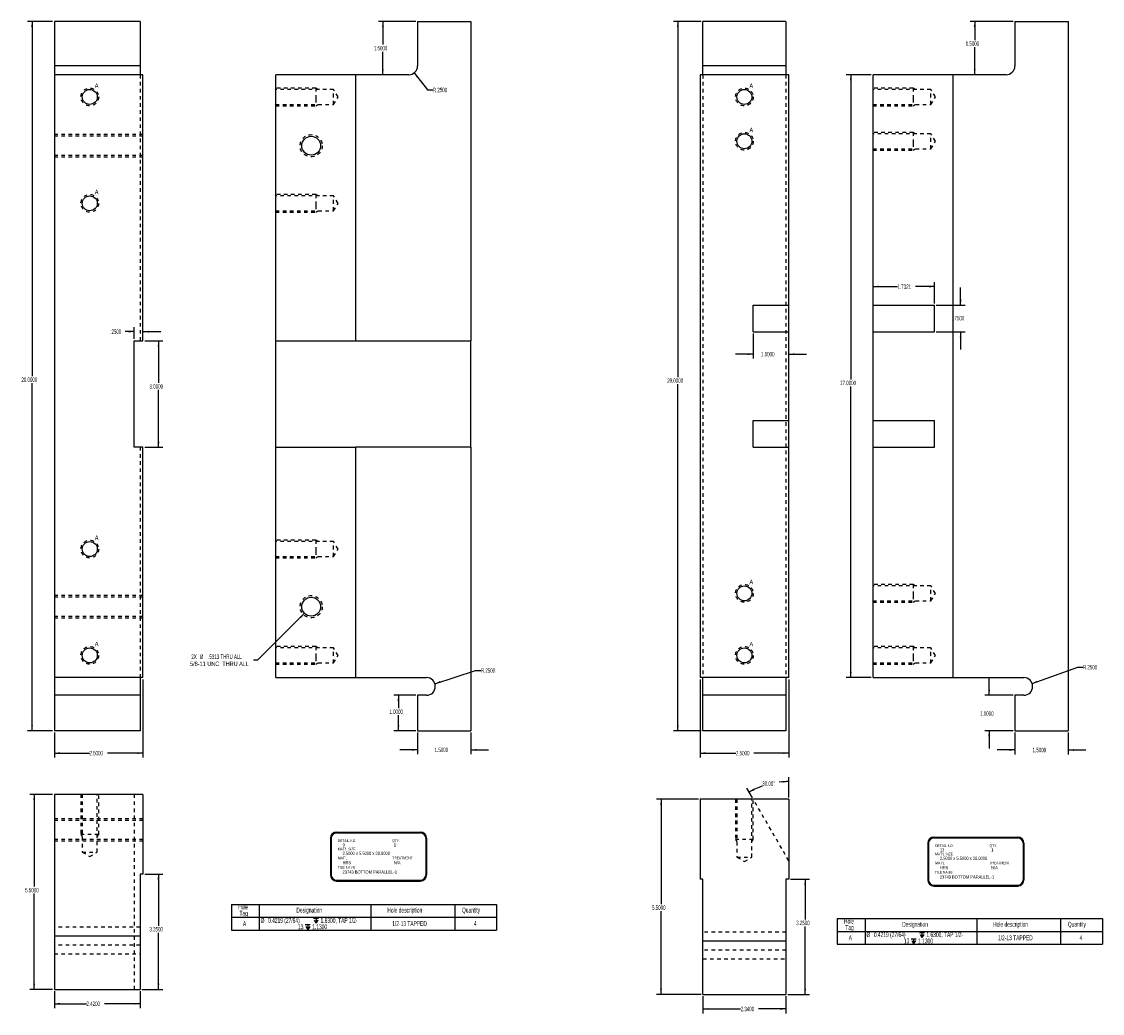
# Model space of a CAD drawing. Header units: inches. Extents: x 1802 to 2468, y -208 to -72.
# Tile 177 of 256: x 1975 to 2006, y -162 to -134. Entities that reach past the tile are written whole.
import ezdxf

# ---------------------------------------------------------------- set-up
doc = ezdxf.new("R2010")
doc.units = ezdxf.units.IN
doc.header["$LTSCALE"] = 0.5
doc.header["$MEASUREMENT"] = 0
doc.linetypes.add('HIDDEN', pattern=[0.225, 0.15, -0.075])
for name, color, linetype in [('SID-M-D', 42, 'Continuous'), ('SID-M-H', 4, 'HIDDEN'), ('SID-M-M', 233, 'Continuous'), ('SID-M-S', 105, 'Continuous')]:
    doc.layers.add(name, color=color, linetype=linetype)
doc.styles.add('SLDTEXTSTYLE0', font='TXT', dxfattribs={"width": 0.595745})
doc.styles.add('SLDTEXTSTYLE1', font='TXT', dxfattribs={"width": 0.744681})

# ---------------------------------------------------------------- blocks, each defined once
blk = doc.blocks.new('SW_SYMBOL_HOLE_DEPTH')
at = {"layer": 'SID-M-D', "color": 0}
for p, q in [((0, 34.4), (31.5, 34.4)), ((3.9, 21.9), (15.7, 3)), ((15.7, 34.4), (15.7, 3)), ((27.6, 21.9), (15.7, 3))]:
    blk.add_line(p, q, dxfattribs=at)

msp = doc.modelspace()

# ---------------------------------------------------------------- linework, layer by layer
at = {"layer": 'SID-M-D'}
for p, q in [((1976.30707, -134.22955), (1975.60215, -134.22955)), ((1975.72715, -134.22955), (1975.72715, -144.22814)), ((1986.55147, -134.22955), (1985.49716, -134.22955)), ((1985.62216, -134.22955), (1985.62216, -134.87923)), ((1994.60135, -134.22955), (1993.81643, -134.22955)), ((1993.94143, -134.22955), (1993.94143, -144.25267)), ((2003.39923, -134.22955), (2002.19035, -134.22955)), ((2002.31535, -134.22955), (2002.31535, -134.75009)), ((2002.31535, -135.72955), (2002.31535, -134.94853)), ((1985.62216, -135.72955), (1985.62216, -135.07767)), ((1986.50618, -135.67592), (1986.88528, -136.1571)), ((1999.39923, -135.72955), (1998.69431, -135.72955)), ((1998.81931, -135.72955), (1998.81931, -144.31916)), ((1986.88528, -136.1571), (1987.03528, -136.1571)), ((1999.44923, -141.70249), (2000.14, -141.70249)), ((2001.18128, -141.70249), (2000.64798, -141.70249)), ((2001.18128, -142.17955), (2001.18128, -141.57749)), ((2001.91909, -142.22955), (2001.91909, -141.72955)), ((2001.23128, -142.22955), (2002.04409, -142.22955)), ((1978.60707, -143.17955), (1978.60707, -142.84826)), ((1978.60707, -142.97326), (1978.35021, -142.97326)), ((1978.85707, -142.97326), (1979.35707, -142.97326)), ((1978.90707, -143.22955), (1979.42116, -143.22955)), ((1979.29616, -143.22955), (1979.29616, -144.41859)), ((1996.07135, -143.02955), (1996.07135, -143.73393)), ((2001.23128, -142.97955), (2002.04409, -142.97955)), ((2001.91909, -142.97955), (2001.91909, -143.47955)), ((1996.07135, -143.60893), (1995.57135, -143.60893)), ((1997.07135, -143.60893), (1997.57135, -143.60893)), ((1975.72715, -154.22955), (1975.72715, -144.42658)), ((1993.94143, -154.22955), (1993.94143, -144.45111)), ((1979.29616, -146.22955), (1979.29616, -144.61703)), ((1998.81931, -152.72955), (1998.81931, -144.5176)), ((1978.90707, -146.22955), (1979.42116, -146.22955)), ((1983.41363, -150.91739), (1982.09046, -152.24055)), ((1982.09046, -152.24055), (1981.97171, -152.24055)), ((1987.08924, -152.90231), (1988.23884, -152.52886)), ((1988.23884, -152.52886), (1988.38884, -152.52886)), ((2003.93463, -152.89536), (2005.22017, -152.43564)), ((2005.22017, -152.43564), (2005.37017, -152.43564)), ((1978.85707, -152.77955), (1978.85707, -154.98447)), ((1994.57135, -152.77955), (1994.57135, -154.98447)), ((1997.07135, -152.77955), (1997.07135, -154.98447)), ((1999.39923, -152.72955), (1998.69431, -152.72955)), ((2002.72264, -153.22955), (2002.72264, -152.72955)), ((1986.55147, -153.22955), (1985.93616, -153.22955)), ((1986.06116, -153.22955), (1986.06116, -153.59263)), ((2003.39923, -153.22955), (2002.59764, -153.22955)), ((1986.06116, -154.22955), (1986.06116, -153.79107)), ((1976.30707, -154.22955), (1975.60215, -154.22955)), ((1986.55147, -154.22955), (1985.93616, -154.22955)), ((1994.60135, -154.22955), (1993.81643, -154.22955)), ((2003.39923, -154.22955), (2002.59764, -154.22955)), ((2002.72264, -154.22955), (2002.72264, -154.72955)), ((1976.35707, -154.27955), (1976.35707, -154.98447)), ((1986.60147, -154.27955), (1986.60147, -154.89283)), ((1988.10147, -154.27955), (1988.10147, -154.89283)), ((2003.44923, -154.27955), (2003.44923, -154.89653)), ((2004.94923, -154.27955), (2004.94923, -154.89653)), ((1986.60147, -154.76783), (1986.10147, -154.76783)), ((1988.10147, -154.76783), (1988.60147, -154.76783)), ((2003.44923, -154.77153), (2002.94923, -154.77153)), ((2004.94923, -154.77153), (2005.44923, -154.77153)), ((1976.35707, -154.85947), (1977.34585, -154.85947)), ((1978.85707, -154.85947), (1977.85383, -154.85947)), ((1994.57135, -154.85947), (1995.58279, -154.85947)), ((1997.07135, -154.85947), (1996.09078, -154.85947)), ((1997.07135, -156.11278), (1997.07135, -155.53615)), ((1976.30707, -156.02238), (1975.66303, -156.02238)), ((1975.78803, -156.02238), (1975.78803, -158.62467)), ((1996.04635, -156.11947), (1995.89201, -155.85215)), ((1994.52135, -156.16278), (1993.34399, -156.16278)), ((1993.46899, -156.16278), (1993.46899, -159.11786)), ((1978.90707, -158.27238), (1979.41662, -158.27238)), ((1979.29162, -158.27238), (1979.29162, -159.72781)), ((1997.12135, -158.41278), (1997.65851, -158.41278)), ((1997.53351, -158.41278), (1997.53351, -159.5488)), ((1975.78803, -161.52238), (1975.78803, -158.8231)), ((1993.46899, -161.66278), (1993.46899, -159.31629)), ((1979.29162, -161.52238), (1979.29162, -159.92625)), ((1997.53351, -161.66278), (1997.53351, -159.74724)), ((1976.30707, -161.52238), (1975.66303, -161.52238)), ((1978.82707, -161.52238), (1979.41662, -161.52238)), ((1976.35707, -161.57238), (1976.35707, -162.05242)), ((1978.77707, -161.57238), (1978.77707, -162.05242)), ((1994.60135, -161.66278), (1993.34399, -161.66278)), ((1994.65135, -161.71278), (1994.65135, -162.19993)), ((1996.99135, -161.71278), (1996.99135, -162.19993)), ((1997.04135, -161.66278), (1997.65851, -161.66278)), ((1976.35707, -161.92742), (1977.26377, -161.92742)), ((1978.77707, -161.92742), (1977.77175, -161.92742)), ((1994.65135, -162.07493), (1995.7145, -162.07493)), ((1996.99135, -162.07493), (1996.22249, -162.07493))]:
    msp.add_line(p, q, dxfattribs=at)
at = {"layer": 'SID-M-D', "color": 0}
for p, q in [((1981.34997, -159.12707), (1981.34997, -159.48579)), ((1981.34997, -159.12707), (1982.13737, -159.12707)), ((1982.13737, -159.12707), (1982.13737, -159.48579)), ((1982.13737, -159.12707), (1985.28698, -159.12707)), ((1985.28698, -159.12707), (1985.28698, -159.48579)), ((1985.28698, -159.12707), (1987.64918, -159.12707)), ((1987.64918, -159.12707), (1987.64918, -159.48579)), ((1987.64918, -159.12707), (1988.83028, -159.12707)), ((1988.83028, -159.12707), (1988.83028, -159.48579)), ((1981.34997, -159.48579), (1982.13737, -159.48579)), ((1981.34997, -159.48579), (1981.34997, -159.85004)), ((1982.13737, -159.48579), (1985.28698, -159.48579)), ((1982.13737, -159.48579), (1982.13737, -159.85004)), ((1985.28698, -159.48579), (1987.64918, -159.48579)), ((1985.28698, -159.48579), (1985.28698, -159.85004)), ((1987.64918, -159.48579), (1988.83028, -159.48579)), ((1987.64918, -159.48579), (1987.64918, -159.85004)), ((1988.83028, -159.48579), (1988.83028, -159.85004)), ((1998.43697, -159.52747), (1998.43697, -159.88618)), ((1998.43697, -159.52747), (1999.22437, -159.52747)), ((1999.22437, -159.52747), (1999.22437, -159.88618)), ((1999.22437, -159.52747), (2002.37397, -159.52747)), ((2002.37397, -159.52747), (2002.37397, -159.88618)), ((2002.37397, -159.52747), (2004.73618, -159.52747)), ((2004.73618, -159.52747), (2004.73618, -159.88618)), ((2004.73618, -159.52747), (2005.91728, -159.52747)), ((2005.91728, -159.52747), (2005.91728, -159.88618)), ((1981.34997, -159.85004), (1982.13737, -159.85004)), ((1982.13737, -159.85004), (1985.28698, -159.85004)), ((1985.28698, -159.85004), (1987.64918, -159.85004)), ((1987.64918, -159.85004), (1988.83028, -159.85004)), ((1998.43697, -159.88618), (1999.22437, -159.88618)), ((1998.43697, -159.88618), (1998.43697, -160.25044)), ((1999.22437, -159.88618), (2002.37397, -159.88618)), ((1999.22437, -159.88618), (1999.22437, -160.25044)), ((2002.37397, -159.88618), (2004.73618, -159.88618)), ((2002.37397, -159.88618), (2002.37397, -160.25044)), ((2004.73618, -159.88618), (2005.91728, -159.88618)), ((2004.73618, -159.88618), (2004.73618, -160.25044)), ((2005.91728, -159.88618), (2005.91728, -160.25044)), ((1998.43697, -160.25044), (1999.22437, -160.25044)), ((1999.22437, -160.25044), (2002.37397, -160.25044)), ((2002.37397, -160.25044), (2004.73618, -160.25044)), ((2004.73618, -160.25044), (2005.91728, -160.25044))]:
    msp.add_line(p, q, dxfattribs=at)
at = {"layer": 'SID-M-D'}
for start, end in [(90, 96.849883), (109.583898, 120)]:
    msp.add_arc((1997.07135, -157.89483), 2.23368, start, end, dxfattribs=at)
for points in [[(1975.72715, -134.22955), (1975.70115, -134.38555), (1975.75315, -134.38555)], [(1985.62216, -134.22955), (1985.59616, -134.38555), (1985.64816, -134.38555)], [(1993.94143, -134.22955), (1993.91543, -134.38555), (1993.96743, -134.38555)], [(2002.31535, -134.22955), (2002.28935, -134.38555), (2002.34135, -134.38555)], [(1985.62216, -135.72955), (1985.64816, -135.57355), (1985.59616, -135.57355)], [(2002.31535, -135.72955), (2002.34135, -135.57355), (2002.28935, -135.57355)], [(1986.50618, -135.67592), (1986.5823, -135.81455), (1986.62315, -135.78237)], [(1998.81931, -135.72955), (1998.79331, -135.88555), (1998.84531, -135.88555)], [(1999.44923, -141.70249), (1999.60523, -141.72849), (1999.60523, -141.67649)], [(2001.18128, -141.70249), (2001.02528, -141.67649), (2001.02528, -141.72849)], [(2001.91909, -142.22955), (2001.94509, -142.07355), (2001.89309, -142.07355)], [(1978.60707, -142.97326), (1978.45107, -142.94726), (1978.45107, -142.99926)], [(1978.85707, -142.97326), (1979.01307, -142.99926), (1979.01307, -142.94726)], [(1979.29616, -143.22955), (1979.27016, -143.38555), (1979.32216, -143.38555)], [(2001.91909, -142.97955), (2001.89309, -143.13555), (2001.94509, -143.13555)], [(1996.07135, -143.60893), (1995.91535, -143.58293), (1995.91535, -143.63493)], [(1997.07135, -143.60893), (1997.22735, -143.63493), (1997.22735, -143.58293)], [(1979.29616, -146.22955), (1979.32216, -146.07355), (1979.27016, -146.07355)], [(1983.41363, -150.91739), (1983.28493, -151.00931), (1983.3217, -151.04608)], [(1998.81931, -152.72955), (1998.84531, -152.57355), (1998.79331, -152.57355)], [(1987.08924, -152.90231), (1987.24564, -152.87884), (1987.22957, -152.82938)], [(2003.93463, -152.89536), (2004.09027, -152.86732), (2004.07276, -152.81835)], [(1986.06116, -153.22955), (1986.03516, -153.38555), (1986.08716, -153.38555)], [(2002.72264, -153.22955), (2002.74864, -153.07355), (2002.69664, -153.07355)], [(1975.72715, -154.22955), (1975.75315, -154.07355), (1975.70115, -154.07355)], [(1986.06116, -154.22955), (1986.08716, -154.07355), (1986.03516, -154.07355)], [(1993.94143, -154.22955), (1993.96743, -154.07355), (1993.91543, -154.07355)], [(2002.72264, -154.22955), (2002.69664, -154.38555), (2002.74864, -154.38555)], [(1976.35707, -154.85947), (1976.51307, -154.88547), (1976.51307, -154.83347)], [(1978.85707, -154.85947), (1978.70107, -154.83347), (1978.70107, -154.88547)], [(1986.60147, -154.76783), (1986.44547, -154.74183), (1986.44547, -154.79383)], [(1988.10147, -154.76783), (1988.25747, -154.79383), (1988.25747, -154.74183)], [(1994.57135, -154.85947), (1994.72735, -154.88547), (1994.72735, -154.83347)], [(1997.07135, -154.85947), (1996.91535, -154.83347), (1996.91535, -154.88547)], [(2003.44923, -154.77153), (2003.29323, -154.74553), (2003.29323, -154.79753)], [(2004.94923, -154.77153), (2005.10523, -154.79753), (2005.10523, -154.74553)], [(1997.07135, -155.66115), (1996.91454, -155.6406), (1996.91635, -155.69257)], [(1975.78803, -156.02238), (1975.76203, -156.17838), (1975.81403, -156.17838)], [(1995.95451, -155.96041), (1996.10445, -155.91012), (1996.08004, -155.86421)], [(1993.46899, -156.16278), (1993.44299, -156.31878), (1993.49499, -156.31878)], [(1979.29162, -158.27238), (1979.26562, -158.42838), (1979.31762, -158.42838)], [(1997.53351, -158.41278), (1997.50751, -158.56878), (1997.55951, -158.56878)], [(1975.78803, -161.52238), (1975.81403, -161.36638), (1975.76203, -161.36638)], [(1979.29162, -161.52238), (1979.31762, -161.36638), (1979.26562, -161.36638)], [(1993.46899, -161.66278), (1993.49499, -161.50678), (1993.44299, -161.50678)], [(1997.53351, -161.66278), (1997.55951, -161.50678), (1997.50751, -161.50678)], [(1976.35707, -161.92742), (1976.51307, -161.95342), (1976.51307, -161.90142)], [(1978.77707, -161.92742), (1978.62107, -161.90142), (1978.62107, -161.95342)], [(1994.65135, -162.07493), (1994.80735, -162.10093), (1994.80735, -162.04893)], [(1996.99135, -162.07493), (1996.83535, -162.04893), (1996.83535, -162.10093)]]:
    msp.add_solid(points, dxfattribs=at)
at = {"layer": 'SID-M-H'}
for p, q in [((1978.77707, -135.72955), (1978.77707, -143.22955)), ((1994.65135, -135.72955), (1994.65135, -152.72955)), ((1996.99135, -135.72955), (1996.99135, -152.72955)), ((1983.73147, -136.10455), (1982.60147, -136.10455)), ((1984.23147, -136.1436), (1982.60147, -136.1436)), ((1983.79004, -136.1436), (1983.73147, -136.10455)), ((1984.23147, -136.35455), (1984.23147, -136.1436)), ((1984.35822, -136.35455), (1984.23147, -136.1436)), ((2000.57923, -136.10455), (1999.44923, -136.10455)), ((2001.07923, -136.1436), (1999.44923, -136.1436)), ((2000.6378, -136.1436), (2000.57923, -136.10455)), ((2001.07923, -136.35455), (2001.07923, -136.1436)), ((2001.20598, -136.35455), (2001.07923, -136.1436)), ((1982.60147, -136.5655), (1984.23147, -136.5655)), ((1983.73147, -136.35455), (1983.73147, -136.41437)), ((1983.73147, -136.60455), (1983.79004, -136.5655)), ((1984.23147, -136.5655), (1984.23147, -136.35455)), ((1984.23147, -136.5655), (1984.35822, -136.35455)), ((1999.44923, -136.5655), (2001.07923, -136.5655)), ((2000.57923, -136.35455), (2000.57923, -136.41437)), ((2000.57923, -136.60455), (2000.6378, -136.5655)), ((2001.07923, -136.5655), (2001.07923, -136.35455)), ((2001.07923, -136.5655), (2001.20598, -136.35455)), ((1982.60147, -136.60455), (1983.73147, -136.60455)), ((1999.44923, -136.60455), (2000.57923, -136.60455)), ((1978.85707, -137.41705), (1976.35707, -137.41705)), ((1978.85707, -137.4639), (1976.35707, -137.4639)), ((2000.57923, -137.35455), (1999.44923, -137.35455)), ((2001.07923, -137.3936), (1999.44923, -137.3936)), ((2000.6378, -137.3936), (2000.57923, -137.35455)), ((2001.07923, -137.60455), (2001.07923, -137.3936)), ((2001.20598, -137.60455), (2001.07923, -137.3936)), ((2000.57923, -137.60455), (2000.57923, -137.66437)), ((2001.07923, -137.8155), (2001.07923, -137.60455)), ((2001.07923, -137.8155), (2001.20598, -137.60455)), ((1976.35707, -137.9952), (1978.85707, -137.9952)), ((1976.35707, -138.04205), (1978.85707, -138.04205)), ((1999.44923, -137.8155), (2001.07923, -137.8155)), ((1999.44923, -137.85455), (2000.57923, -137.85455)), ((2000.57923, -137.85455), (2000.6378, -137.8155)), ((1983.73147, -139.10455), (1982.60147, -139.10455)), ((1984.23147, -139.1436), (1982.60147, -139.1436)), ((1983.79004, -139.1436), (1983.73147, -139.10455)), ((1984.23147, -139.35455), (1984.23147, -139.1436)), ((1984.35822, -139.35455), (1984.23147, -139.1436)), ((1982.60147, -139.5655), (1984.23147, -139.5655)), ((1982.60147, -139.60455), (1983.73147, -139.60455)), ((1983.73147, -139.35455), (1983.73147, -139.41437)), ((1983.73147, -139.60455), (1983.79004, -139.5655)), ((1984.23147, -139.5655), (1984.23147, -139.35455)), ((1984.23147, -139.5655), (1984.35822, -139.35455)), ((1978.77707, -146.22955), (1978.77707, -152.72955)), ((1983.73147, -148.85455), (1982.60147, -148.85455)), ((1984.23147, -148.8936), (1982.60147, -148.8936)), ((1983.79004, -148.8936), (1983.73147, -148.85455)), ((1984.23147, -149.10455), (1984.23147, -148.8936)), ((1984.35822, -149.10455), (1984.23147, -148.8936)), ((1982.60147, -149.3155), (1984.23147, -149.3155)), ((1982.60147, -149.35455), (1983.73147, -149.35455)), ((1983.73147, -149.10455), (1983.73147, -149.16437)), ((1983.73147, -149.35455), (1983.79004, -149.3155)), ((1984.23147, -149.3155), (1984.23147, -149.10455)), ((1984.23147, -149.3155), (1984.35822, -149.10455)), ((2000.57923, -150.10455), (1999.44923, -150.10455)), ((2001.07923, -150.1436), (1999.44923, -150.1436)), ((2000.6378, -150.1436), (2000.57923, -150.10455)), ((2001.07923, -150.35455), (2001.07923, -150.1436)), ((2001.20598, -150.35455), (2001.07923, -150.1436)), ((1978.85707, -150.41705), (1976.35707, -150.41705)), ((1978.85707, -150.4639), (1976.35707, -150.4639)), ((1999.44923, -150.5655), (2001.07923, -150.5655)), ((2000.57923, -150.35455), (2000.57923, -150.41437)), ((2000.57923, -150.60455), (2000.6378, -150.5655)), ((2001.07923, -150.5655), (2001.07923, -150.35455)), ((2001.07923, -150.5655), (2001.20598, -150.35455)), ((1999.44923, -150.60455), (2000.57923, -150.60455)), ((1976.35707, -150.9952), (1978.85707, -150.9952)), ((1976.35707, -151.04205), (1978.85707, -151.04205)), ((1983.73147, -151.85455), (1982.60147, -151.85455)), ((1984.23147, -151.8936), (1982.60147, -151.8936)), ((1983.79004, -151.8936), (1983.73147, -151.85455)), ((1983.73147, -152.10455), (1983.73147, -152.16437)), ((1984.23147, -152.10455), (1984.23147, -151.8936)), ((1984.35822, -152.10455), (1984.23147, -151.8936)), ((1984.23147, -152.3155), (1984.23147, -152.10455)), ((1984.23147, -152.3155), (1984.35822, -152.10455)), ((2000.57923, -151.85455), (1999.44923, -151.85455)), ((2001.07923, -151.8936), (1999.44923, -151.8936)), ((2000.6378, -151.8936), (2000.57923, -151.85455)), ((2000.57923, -152.10455), (2000.57923, -152.16437)), ((2001.07923, -152.10455), (2001.07923, -151.8936)), ((2001.20598, -152.10455), (2001.07923, -151.8936)), ((2001.07923, -152.3155), (2001.07923, -152.10455)), ((2001.07923, -152.3155), (2001.20598, -152.10455)), ((1982.60147, -152.3155), (1984.23147, -152.3155)), ((1982.60147, -152.35455), (1983.73147, -152.35455)), ((1983.73147, -152.35455), (1983.79004, -152.3155)), ((1999.44923, -152.3155), (2001.07923, -152.3155)), ((1999.44923, -152.35455), (2000.57923, -152.35455)), ((2000.57923, -152.35455), (2000.6378, -152.3155)), ((1977.10707, -156.02238), (1977.10707, -157.15238)), ((1977.14612, -156.02238), (1977.14612, -157.65238)), ((1977.56802, -157.65238), (1977.56802, -156.02238)), ((1977.60707, -157.15238), (1977.60707, -156.02238)), ((1978.60707, -156.02238), (1978.60707, -161.52238)), ((1995.57135, -156.16278), (1995.57135, -157.29278)), ((1995.6104, -156.16278), (1995.6104, -157.79278)), ((1996.0323, -157.79278), (1996.0323, -156.16278)), ((1997.07135, -157.89483), (1996.07135, -156.16278)), ((1996.07135, -157.29278), (1996.07135, -156.16278)), ((1978.85707, -156.70988), (1976.35707, -156.70988)), ((1978.85707, -156.75673), (1976.35707, -156.75673)), ((1976.35707, -157.28803), (1978.85707, -157.28803)), ((1977.10707, -157.15238), (1977.14612, -157.21096)), ((1977.56802, -157.21096), (1977.60707, -157.15238)), ((1977.60707, -157.15238), (1977.59981, -157.15238)), ((1995.57135, -157.29278), (1995.6104, -157.35135)), ((1996.0323, -157.35135), (1996.07135, -157.29278)), ((1996.07135, -157.29278), (1996.06408, -157.29278)), ((1976.35707, -157.33488), (1978.85707, -157.33488)), ((1977.14612, -157.65238), (1977.56802, -157.65238)), ((1977.14612, -157.65238), (1977.35707, -157.77913)), ((1977.35707, -157.77913), (1977.56802, -157.65238)), ((1995.6104, -157.79278), (1996.0323, -157.79278)), ((1995.6104, -157.79278), (1995.82135, -157.91953)), ((1995.82135, -157.91953), (1996.0323, -157.79278)), ((1978.77707, -159.77238), (1976.35707, -159.77238)), ((1996.99135, -159.91278), (1994.65135, -159.91278)), ((1978.77707, -160.27238), (1976.35707, -160.27238)), ((1978.77707, -160.27238), (1976.35707, -160.27238)), ((1976.35707, -160.52238), (1978.77707, -160.52238)), ((1996.99135, -160.41278), (1994.65135, -160.41278)), ((1996.99135, -160.41278), (1994.65135, -160.41278)), ((1994.65135, -160.66278), (1996.99135, -160.66278))]:
    msp.add_line(p, q, dxfattribs=at)
for centre, radius in [((1977.35707, -136.35455), 0.25), ((1995.82135, -136.35455), 0.25), ((1983.60147, -137.72955), 0.3125), ((1995.82135, -137.60455), 0.25), ((1977.35707, -139.35455), 0.25), ((1977.35707, -149.10455), 0.25), ((1995.82135, -150.35455), 0.25), ((1983.60147, -150.72955), 0.3125), ((1977.35707, -152.10455), 0.25), ((1995.82135, -152.10455), 0.25)]:
    msp.add_circle(centre, radius, dxfattribs=at)
for points, knots in [([(1983.73146, -136.10455), (1983.73147, -136.10637), (1983.73147, -136.12079), (1983.73147, -136.1488), (1983.73147, -136.18876), (1983.73147, -136.23836), (1983.73147, -136.29472), (1983.73147, -136.35455), (1983.73147, -136.33441), (1983.73147, -136.35455)], [0, 0, 0, 0, 0.07705284, 0.23087737, 0.3847019, 0.53852642, 0.69235095, 0.84617547, 1, 1, 1, 1]), ([(2000.57922, -136.10455), (2000.57923, -136.10637), (2000.57923, -136.12079), (2000.57923, -136.1488), (2000.57923, -136.18876), (2000.57923, -136.23836), (2000.57923, -136.29472), (2000.57923, -136.35455), (2000.57923, -136.33441), (2000.57923, -136.35455)], [0, 0, 0, 0, 0.077052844, 0.23087737, 0.384701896, 0.538526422, 0.692350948, 0.846175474, 1, 1, 1, 1]), ([(1983.73146, -136.41437), (1983.73147, -136.47073), (1983.73147, -136.52033), (1983.73147, -136.56029), (1983.73147, -136.5883), (1983.73147, -136.60272), (1983.73147, -136.60455), (1983.73147, -136.60418), (1983.73147, -136.60455)], [0, 0, 0, 0, 0.18178798, 0.36357595, 0.54536393, 0.7271519, 0.90893988, 1, 1, 1, 1]), ([(2000.57922, -136.41437), (2000.57923, -136.47073), (2000.57923, -136.52033), (2000.57923, -136.56029), (2000.57923, -136.5883), (2000.57923, -136.60272), (2000.57923, -136.60455), (2000.57923, -136.60418), (2000.57923, -136.60455)], [0, 0, 0, 0, 0.18178798, 0.36357595, 0.54536393, 0.7271519, 0.90893988, 1, 1, 1, 1]), ([(2000.57922, -137.35455), (2000.57923, -137.35637), (2000.57923, -137.37079), (2000.57923, -137.3988), (2000.57923, -137.43876), (2000.57923, -137.48836), (2000.57923, -137.54472), (2000.57923, -137.60455), (2000.57923, -137.58441), (2000.57923, -137.60455)], [0, 0, 0, 0, 0.07705284, 0.23087737, 0.3847019, 0.53852642, 0.69235095, 0.84617547, 1, 1, 1, 1]), ([(2000.57922, -137.66437), (2000.57923, -137.72073), (2000.57923, -137.77033), (2000.57923, -137.81029), (2000.57923, -137.8383), (2000.57923, -137.85272), (2000.57923, -137.85455), (2000.57923, -137.85418), (2000.57923, -137.85455)], [0, 0, 0, 0, 0.18178798, 0.36357595, 0.54536393, 0.7271519, 0.90893988, 1, 1, 1, 1]), ([(1983.73146, -139.10455), (1983.73147, -139.10637), (1983.73147, -139.12079), (1983.73147, -139.1488), (1983.73147, -139.18876), (1983.73147, -139.23836), (1983.73147, -139.29472), (1983.73147, -139.35455), (1983.73147, -139.33441), (1983.73147, -139.35455)], [0, 0, 0, 0, 0.07705284, 0.23087737, 0.3847019, 0.53852642, 0.69235095, 0.84617547, 1, 1, 1, 1]), ([(1983.73146, -139.41437), (1983.73147, -139.47073), (1983.73147, -139.52033), (1983.73147, -139.56029), (1983.73147, -139.5883), (1983.73147, -139.60272), (1983.73147, -139.60455), (1983.73147, -139.60418), (1983.73147, -139.60455)], [0, 0, 0, 0, 0.18178798, 0.36357595, 0.54536393, 0.7271519, 0.90893988, 1, 1, 1, 1]), ([(1983.73146, -148.85455), (1983.73147, -148.85637), (1983.73147, -148.87079), (1983.73147, -148.8988), (1983.73147, -148.93876), (1983.73147, -148.98836), (1983.73147, -149.04472), (1983.73147, -149.10455), (1983.73147, -149.08441), (1983.73147, -149.10455)], [0, 0, 0, 0, 0.07705284, 0.23087737, 0.3847019, 0.53852642, 0.69235095, 0.84617547, 1, 1, 1, 1]), ([(1983.73146, -149.16437), (1983.73147, -149.22073), (1983.73147, -149.27033), (1983.73147, -149.31029), (1983.73147, -149.3383), (1983.73147, -149.35272), (1983.73147, -149.35455), (1983.73147, -149.35418), (1983.73147, -149.35455)], [0, 0, 0, 0, 0.18178798, 0.36357595, 0.54536393, 0.7271519, 0.90893988, 1, 1, 1, 1]), ([(2000.57922, -150.10455), (2000.57923, -150.10637), (2000.57923, -150.12079), (2000.57923, -150.1488), (2000.57923, -150.18876), (2000.57923, -150.23836), (2000.57923, -150.29472), (2000.57923, -150.35455), (2000.57923, -150.33441), (2000.57923, -150.35455)], [0, 0, 0, 0, 0.07705284, 0.23087737, 0.3847019, 0.53852642, 0.69235095, 0.84617547, 1, 1, 1, 1]), ([(2000.57922, -150.41437), (2000.57923, -150.47073), (2000.57923, -150.52033), (2000.57923, -150.56029), (2000.57923, -150.5883), (2000.57923, -150.60272), (2000.57923, -150.60455), (2000.57923, -150.60418), (2000.57923, -150.60455)], [0, 0, 0, 0, 0.18178798, 0.36357595, 0.54536393, 0.7271519, 0.90893988, 1, 1, 1, 1]), ([(1983.73146, -151.85455), (1983.73147, -151.85637), (1983.73147, -151.87079), (1983.73147, -151.8988), (1983.73147, -151.93876), (1983.73147, -151.98836), (1983.73147, -152.04472), (1983.73147, -152.10455), (1983.73147, -152.08441), (1983.73147, -152.10455)], [0, 0, 0, 0, 0.077052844, 0.23087737, 0.384701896, 0.538526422, 0.692350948, 0.846175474, 1, 1, 1, 1]), ([(2000.57922, -151.85455), (2000.57923, -151.85637), (2000.57923, -151.87079), (2000.57923, -151.8988), (2000.57923, -151.93876), (2000.57923, -151.98836), (2000.57923, -152.04472), (2000.57923, -152.10455), (2000.57923, -152.08441), (2000.57923, -152.10455)], [0, 0, 0, 0, 0.07705284, 0.23087737, 0.3847019, 0.53852642, 0.69235095, 0.84617547, 1, 1, 1, 1]), ([(1983.73146, -152.16437), (1983.73147, -152.22073), (1983.73147, -152.27033), (1983.73147, -152.31029), (1983.73147, -152.3383), (1983.73147, -152.35272), (1983.73147, -152.35455), (1983.73147, -152.35418), (1983.73147, -152.35455)], [0, 0, 0, 0, 0.18178798, 0.36357595, 0.54536393, 0.7271519, 0.90893988, 1, 1, 1, 1]), ([(2000.57922, -152.16437), (2000.57923, -152.22073), (2000.57923, -152.27033), (2000.57923, -152.31029), (2000.57923, -152.3383), (2000.57923, -152.35272), (2000.57923, -152.35455), (2000.57923, -152.35418), (2000.57923, -152.35455)], [0, 0, 0, 0, 0.18178798, 0.36357595, 0.54536393, 0.7271519, 0.90893988, 1, 1, 1, 1]), ([(1977.59981, -157.15238), (1977.57844, -157.15238), (1977.5442, -157.15238), (1977.49909, -157.15238), (1977.44573, -157.15238), (1977.38721, -157.15238), (1977.32694, -157.15238), (1977.26842, -157.15238), (1977.21506, -157.15238), (1977.16995, -157.15238), (1977.13571, -157.15238), (1977.11434, -157.15238), (1977.10707, -157.15238), (1977.10849, -157.15238), (1977.10707, -157.15238)], [0, 0, 0, 0, 0.08333159, 0.16666508, 0.24999857, 0.33333207, 0.41666556, 0.49999905, 0.58333254, 0.66666603, 0.74999952, 0.83333302, 0.91666651, 1, 1, 1, 1]), ([(1996.06408, -157.29278), (1996.04271, -157.29278), (1996.00848, -157.29278), (1995.96337, -157.29278), (1995.91, -157.29278), (1995.85148, -157.29278), (1995.79121, -157.29278), (1995.7327, -157.29278), (1995.67933, -157.29278), (1995.63422, -157.29278), (1995.59998, -157.29278), (1995.57861, -157.29278), (1995.57135, -157.29278), (1995.57276, -157.29278), (1995.57135, -157.29278)], [0, 0, 0, 0, 0.08333075, 0.16666432, 0.24999789, 0.33333146, 0.41666503, 0.49999859, 0.58333216, 0.66666573, 0.7499993, 0.83333286, 0.91666643, 1, 1, 1, 1])]:
    msp.add_open_spline(points, degree=3, knots=knots, dxfattribs=at)
at = {"layer": 'SID-M-M'}
for p, q in [((1984.14201, -157.26263), (1984.14201, -158.29315)), ((1984.16701, -157.26263), (1984.16701, -158.29315)), ((1984.31701, -157.08763), (1986.68299, -157.08763)), ((1984.31701, -157.11263), (1986.68299, -157.11263)), ((1986.83299, -157.26263), (1986.83299, -158.29315)), ((1986.85799, -157.26263), (1986.85799, -158.29315)), ((2001.16477, -157.22802), (2003.53075, -157.22802)), ((2001.16477, -157.25302), (2003.53075, -157.25302)), ((2000.98977, -157.40302), (2000.98977, -158.43354)), ((2001.01477, -157.40302), (2001.01477, -158.43354)), ((2003.68075, -157.40302), (2003.68075, -158.43354)), ((2003.70575, -157.40302), (2003.70575, -158.43354)), ((1984.31701, -158.44315), (1986.68299, -158.44315)), ((1984.31701, -158.46815), (1986.68299, -158.46815)), ((2001.16477, -158.58354), (2003.53075, -158.58354)), ((2001.16477, -158.60854), (2003.53075, -158.60854))]:
    msp.add_line(p, q, dxfattribs=at)
for centre, radius, start, end in [((1984.31701, -157.26263), 0.175, 90, 180), ((1984.31701, -157.26263), 0.15, 90, 180), ((1986.68299, -157.26263), 0.175, 0, 90), ((1986.68299, -157.26263), 0.15, 0, 90), ((2001.16477, -157.40302), 0.175, 90, 180), ((2001.16477, -157.40302), 0.15, 90, 180), ((2003.53075, -157.40302), 0.175, 0, 90), ((2003.53075, -157.40302), 0.15, 0, 90), ((1984.31701, -158.29315), 0.175, 180, 270), ((1984.31701, -158.29315), 0.15, 180, 270), ((1986.68299, -158.29315), 0.15, 270, 0), ((1986.68299, -158.29315), 0.175, 270, 0), ((2001.16477, -158.43354), 0.175, 180, 270), ((2001.16477, -158.43354), 0.15, 180, 270), ((2003.53075, -158.43354), 0.15, 270, 0), ((2003.53075, -158.43354), 0.175, 270, 0)]:
    msp.add_arc(centre, radius, start, end, dxfattribs=at)
at = {"layer": 'SID-M-S'}
for p, q in [((1978.77707, -134.22955), (1976.35707, -134.22955)), ((1976.35707, -134.22955), (1976.35707, -135.47955)), ((1978.77707, -134.22955), (1978.77707, -135.47955)), ((1986.60147, -134.22955), (1986.60147, -135.47955)), ((1986.60147, -134.22955), (1988.10147, -134.22955)), ((1988.10147, -134.22955), (1988.10147, -143.22955)), ((1996.99135, -134.22955), (1994.65135, -134.22955)), ((1994.65135, -135.47955), (1994.65135, -134.22955)), ((1996.99135, -134.22955), (1996.99135, -135.47955)), ((2003.44923, -134.22955), (2003.44923, -135.47955)), ((2003.44923, -134.22955), (2004.94923, -134.22955)), ((2004.94923, -134.22955), (2004.94923, -154.22955)), ((1978.77707, -135.47955), (1976.35707, -135.47955)), ((1976.35707, -135.47955), (1976.35707, -135.72955)), ((1978.77707, -135.47955), (1978.77707, -135.72955)), ((1996.99135, -135.47955), (1994.65135, -135.47955)), ((1994.65135, -135.72955), (1994.65135, -135.47955)), ((1996.99135, -135.47955), (1996.99135, -135.72955)), ((1976.35707, -135.72955), (1976.35707, -152.72955)), ((1978.85707, -135.72955), (1976.35707, -135.72955)), ((1978.85707, -143.22955), (1978.85707, -135.72955)), ((1982.60147, -143.22955), (1982.60147, -135.72955)), ((1984.85147, -135.72955), (1982.60147, -135.72955)), ((1984.85147, -135.72955), (1984.85147, -143.22955)), ((1986.35147, -135.72955), (1984.85147, -135.72955)), ((1994.57135, -135.72955), (1994.57135, -152.72955)), ((1997.07135, -135.72955), (1994.57135, -135.72955)), ((1997.07135, -142.22955), (1997.07135, -135.72955)), ((1999.44923, -142.22955), (1999.44923, -135.72955)), ((2001.69923, -135.72955), (1999.44923, -135.72955)), ((2001.69923, -135.72955), (2001.69923, -152.72955)), ((2003.19923, -135.72955), (2001.69923, -135.72955)), ((1996.07135, -142.22955), (1997.07135, -142.22955)), ((1996.07135, -142.97955), (1996.07135, -142.22955)), ((1997.07135, -142.97955), (1997.07135, -142.22955)), ((1999.44923, -142.22955), (2001.18128, -142.22955)), ((1999.44923, -142.97955), (1999.44923, -142.22955)), ((2001.18128, -142.97955), (2001.18128, -142.22955)), ((1978.60707, -143.22955), (1978.85707, -143.22955)), ((1978.60707, -146.22955), (1978.60707, -143.22955)), ((1982.60147, -143.22955), (1984.85147, -143.22955)), ((1982.60147, -146.22955), (1982.60147, -143.22955)), ((1984.85147, -143.22955), (1988.10147, -143.22955)), ((1988.10147, -146.22955), (1988.10147, -143.22955)), ((1996.07135, -142.97955), (1997.07135, -142.97955)), ((1997.07135, -145.47955), (1997.07135, -142.97955)), ((1999.44923, -145.47955), (1999.44923, -142.97955)), ((1999.44923, -142.97955), (2001.18128, -142.97955)), ((1996.07135, -146.22955), (1996.07135, -145.47955)), ((1996.07135, -145.47955), (1997.07135, -145.47955)), ((1997.07135, -146.22955), (1997.07135, -145.47955)), ((1999.44923, -145.47955), (2001.18128, -145.47955)), ((1999.44923, -146.22955), (1999.44923, -145.47955)), ((2001.18128, -146.22955), (2001.18128, -145.47955)), ((1978.85707, -146.22955), (1978.60707, -146.22955)), ((1978.85707, -152.72955), (1978.85707, -146.22955)), ((1982.60147, -152.72955), (1982.60147, -146.22955)), ((1982.60147, -146.22955), (1984.85147, -146.22955)), ((1984.85147, -146.22955), (1984.85147, -152.72955)), ((1988.10147, -146.22955), (1984.85147, -146.22955)), ((1988.10147, -146.22955), (1988.10147, -154.22955)), ((1996.07135, -146.22955), (1997.07135, -146.22955)), ((1997.07135, -152.72955), (1997.07135, -146.22955)), ((1999.44923, -152.72955), (1999.44923, -146.22955)), ((1999.44923, -146.22955), (2001.18128, -146.22955)), ((1978.85707, -152.72955), (1976.35707, -152.72955)), ((1976.35707, -152.72955), (1976.35707, -153.22955)), ((1978.77707, -152.72955), (1978.77707, -153.22955)), ((1982.60147, -152.72955), (1984.85147, -152.72955)), ((1984.85147, -152.72955), (1986.85147, -152.72955)), ((1997.07135, -152.72955), (1994.57135, -152.72955)), ((1994.65135, -153.22955), (1994.65135, -152.72955)), ((1996.99135, -152.72955), (1996.99135, -153.22955)), ((1999.44923, -152.72955), (2001.69923, -152.72955)), ((2001.69923, -152.72955), (2003.69923, -152.72955)), ((1978.77707, -153.22955), (1976.35707, -153.22955)), ((1976.35707, -153.22955), (1976.35707, -154.22955)), ((1978.77707, -153.22955), (1978.77707, -154.22955)), ((1986.60147, -153.22955), (1986.60147, -154.22955)), ((1986.85147, -153.22955), (1986.60147, -153.22955)), ((1996.99135, -153.22955), (1994.65135, -153.22955)), ((1994.65135, -154.22955), (1994.65135, -153.22955)), ((1996.99135, -153.22955), (1996.99135, -154.22955)), ((2003.44923, -153.22955), (2003.44923, -154.22955)), ((2003.69923, -153.22955), (2003.44923, -153.22955)), ((1978.77707, -154.22955), (1976.35707, -154.22955)), ((1986.60147, -154.22955), (1988.10147, -154.22955)), ((1996.99135, -154.22955), (1994.65135, -154.22955)), ((2003.44923, -154.22955), (2004.94923, -154.22955)), ((1978.85707, -156.02238), (1976.35707, -156.02238)), ((1976.35707, -156.02238), (1976.35707, -160.02238)), ((1978.85707, -156.02238), (1978.85707, -158.27238)), ((1994.57135, -156.16278), (1994.57135, -158.41278)), ((1997.07135, -156.16278), (1994.57135, -156.16278)), ((1997.07135, -156.16278), (1997.07135, -158.41278)), ((1978.85707, -158.27238), (1978.77707, -158.27238)), ((1978.77707, -158.27238), (1978.77707, -160.02238)), ((1994.65135, -158.41278), (1994.57135, -158.41278)), ((1994.65135, -160.16278), (1994.65135, -158.41278)), ((1997.07135, -158.41278), (1996.99135, -158.41278)), ((1996.99135, -158.41278), (1996.99135, -160.16278)), ((1978.77707, -160.02238), (1976.35707, -160.02238)), ((1976.35707, -160.02238), (1976.35707, -161.52238)), ((1978.77707, -160.02238), (1978.77707, -161.52238)), ((1994.65135, -161.66278), (1994.65135, -160.16278)), ((1996.99135, -160.16278), (1994.65135, -160.16278)), ((1996.99135, -160.16278), (1996.99135, -161.66278)), ((1976.35707, -161.52238), (1978.77707, -161.52238)), ((1994.65135, -161.66278), (1996.99135, -161.66278))]:
    msp.add_line(p, q, dxfattribs=at)
for centre, radius in [((1977.35707, -136.35455), 0.21095), ((1995.82135, -136.35455), 0.21095), ((1983.60147, -137.72955), 0.26565), ((1995.82135, -137.60455), 0.21095), ((1977.35707, -139.35455), 0.21095), ((1977.35707, -149.10455), 0.21095), ((1995.82135, -150.35455), 0.21095), ((1983.60147, -150.72955), 0.26565), ((1977.35707, -152.10455), 0.21095), ((1995.82135, -152.10455), 0.21095)]:
    msp.add_circle(centre, radius, dxfattribs=at)
for centre, end in [((1986.35147, -135.47955), 0), ((2003.19923, -135.47955), 0), ((1986.85147, -152.97955), 90), ((2003.69923, -152.97955), 90)]:
    msp.add_arc(centre, 0.25, 270, end, dxfattribs=at)

# ---------------------------------------------------------------- block references
at = {"layer": 'SID-M-D', "color": 0, "xscale": 0.004470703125, "yscale": 0.004470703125, "zscale": 0.004470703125}
for p in [(1983.43556, -159.84637), (1983.6698, -159.66819), (2000.75679, -160.06859), (2000.52256, -160.24676)]:
    msp.add_blockref('SW_SYMBOL_HOLE_DEPTH', p, dxfattribs=at)

# ---------------------------------------------------------------- texts
at = {"layer": 'SID-M-D', "style": 'SLDTEXTSTYLE0', "width": 0.75}
for s, height, p in [('A', 0.125, (1977.49763, -136.09662)), ('A', 0.125, (1995.9619, -136.09662)), ('A', 0.125, (1995.9619, -137.34662)), ('A', 0.125, (1977.49763, -139.09662)), ('A', 0.125, (1977.49763, -148.84662)), ('A', 0.125, (1995.9619, -150.09662)), ('A', 0.125, (1977.49763, -151.84662)), ('A', 0.125, (1995.9619, -151.84662)), ('DETAIL NO.', 0.075, (1984.34989, -157.36542)), ('QTY.', 0.075, (1985.88613, -157.36542)), ("MAT'L SIZE", 0.075, (1984.34989, -157.60553)), ('9', 0.09, (1984.48683, -157.4947)), ('1', 0.09, (1985.93186, -157.4947)), ('DETAIL NO.', 0.075, (2001.19765, -157.50582)), ('13', 0.09, (2001.33459, -157.63509)), ('QTY.', 0.075, (2002.73389, -157.50582)), ('1', 0.09, (2002.77962, -157.63509)), ("MAT'L", 0.075, (1984.35452, -157.8517)), ('2.5000 x 5.5000 x 20.0000', 0.09, (1984.48683, -157.7315)), ('HRS', 0.09, (1984.48683, -157.99274)), ('TREATMENT', 0.075, (1985.88613, -157.8517)), ('N/A', 0.09, (1985.93186, -157.99381)), ("MAT'L SIZE", 0.075, (2001.19765, -157.74592)), ('2.5000 x 5.5000 x 20.0000', 0.09, (2001.33459, -157.8719)), ('FILE NAME', 0.075, (1984.34859, -158.11582)), ('23743 BOTTOM PARALLEL-3', 0.09, (1984.48683, -158.25884)), ('FILE NAME', 0.075, (2001.19635, -158.25622)), ("MAT'L", 0.075, (2001.20228, -157.99209)), ('HRS', 0.09, (2001.33459, -158.13314)), ('TREATMENT', 0.075, (2002.73389, -157.99209)), ('N/A', 0.09, (2002.77962, -158.13421)), ('23743 BOTTOM PARALLEL-1', 0.09, (2001.33459, -158.39924))]:
    msp.add_text(s, height=height, dxfattribs=at).set_placement(p)
at = {"layer": 'SID-M-D', "char_height": 0.125, "attachment_point": 1}
for s, insert, style in [('1.5000', (1985.36817, -134.91654), 'SLDTEXTSTYLE0'), ('1.5000', (2002.06136, -134.78739), 'SLDTEXTSTYLE0'), ('R.2500', (1987.03528, -136.09518), 'SLDTEXTSTYLE0'), ('1.7321', (2000.14, -141.64058), 'SLDTEXTSTYLE0'), ('.7500', (2001.71127, -142.53057), 'SLDTEXTSTYLE0'), ('.2500', (1977.93458, -142.91134), 'SLDTEXTSTYLE0'), ('1.0000', (1996.28811, -143.54702), 'SLDTEXTSTYLE0'), ('20.0000', (1975.42698, -144.26544), 'SLDTEXTSTYLE0'), ('3.0000', (1979.04217, -144.4559), 'SLDTEXTSTYLE0'), ('20.0000', (1993.64125, -144.28998), 'SLDTEXTSTYLE0'), ('17.0000', (1998.51913, -144.35647), 'SLDTEXTSTYLE0'), ('2X', (1980.22025, -152.07847), 'SLDTEXTSTYLE0'), ('%%c', (1980.46035, -152.08038), 'SLDTEXTSTYLE0'), ('.5313 THRU ALL', (1980.69574, -152.07847), 'SLDTEXTSTYLE0'), ('5/8-11 UNC  THRU ALL', (1980.18647, -152.27881), 'SLDTEXTSTYLE1'), ('R.2500', (2005.37017, -152.37373), 'SLDTEXTSTYLE0'), ('R.2500', (1988.38884, -152.46694), 'SLDTEXTSTYLE0'), ('1.0000', (1985.80716, -153.62993), 'SLDTEXTSTYLE0'), ('1.0000', (2002.46865, -153.68141), 'SLDTEXTSTYLE0'), ('2.5000', (1977.34585, -154.79755), 'SLDTEXTSTYLE0'), ('1.5000', (1987.08305, -154.70592), 'SLDTEXTSTYLE0'), ('2.5000', (1995.58279, -154.79755), 'SLDTEXTSTYLE0'), ('1.5000', (2003.94784, -154.70961), 'SLDTEXTSTYLE0'), ('30.00°', (1996.32265, -155.65767), 'SLDTEXTSTYLE0'), ('5.5000', (1975.53404, -158.66197), 'SLDTEXTSTYLE0'), ('5.5000', (1993.21499, -159.15516), 'SLDTEXTSTYLE0'), ('3.2500', (1997.27952, -159.58611), 'SLDTEXTSTYLE0'), ('3.2500', (1979.03762, -159.76512), 'SLDTEXTSTYLE0'), ('2.4200', (1977.26377, -161.8655), 'SLDTEXTSTYLE0'), ('2.3400', (1995.7145, -162.01301), 'SLDTEXTSTYLE0')]:
    msp.add_mtext(s, dxfattribs=dict(at, insert=insert, style=style))
at = {"layer": 'SID-M-D', "color": 0, "attachment_point": 1, "style": 'SLDTEXTSTYLE0'}
for s, insert, char_height in [('Hole', (1981.54262, -159.1288), 0.137795), ('Tag', (1981.57994, -159.30698), 0.137795), ('Designation', (1983.18386, -159.21789), 0.1377953), ('Hole description', (1985.74944, -159.21789), 0.1377953), ('Quantity', (1987.85524, -159.21789), 0.137795), ('A', (1981.67573, -159.59876), 0.1378), ('%%c', (1982.17704, -159.50967), 0.137795), ('0.4219 (27/64)', (1982.38485, -159.50967), 0.1377953), ('13', (1983.23193, -159.68785), 0.137795), ('1.1300', (1983.63243, -159.68785), 0.137795), ('1.6300, TAP 1/2-', (1983.86667, -159.50967), 0.1377953), ('1/2-13 TAPPED', (1985.88733, -159.59876), 0.1377953), ('4', (1988.18882, -159.59876), 0.1378), ('Hole', (1998.62962, -159.5292), 0.137795), ('Tag', (1998.66694, -159.70737), 0.137795), ('Designation', (2000.27086, -159.61828), 0.1377953), ('Hole description', (2002.83644, -159.61828), 0.1377953), ('Quantity', (2004.94224, -159.61828), 0.137795), ('A', (1998.76273, -159.99915), 0.1378), ('%%c', (1999.26404, -159.91007), 0.137795), ('0.4219 (27/64)', (1999.47185, -159.91007), 0.1377953), ('1.6300, TAP 1/2-', (2000.95367, -159.91007), 0.1377953), ('1/2-13 TAPPED', (2002.97433, -159.99915), 0.1377953), ('4', (2005.27582, -159.99915), 0.1378), ('13', (2000.31893, -160.08824), 0.137795), ('1.1300', (2000.71943, -160.08824), 0.137795)]:
    msp.add_mtext(s, dxfattribs=dict(at, insert=insert, char_height=char_height))

doc.saveas('drawing.dxf')
